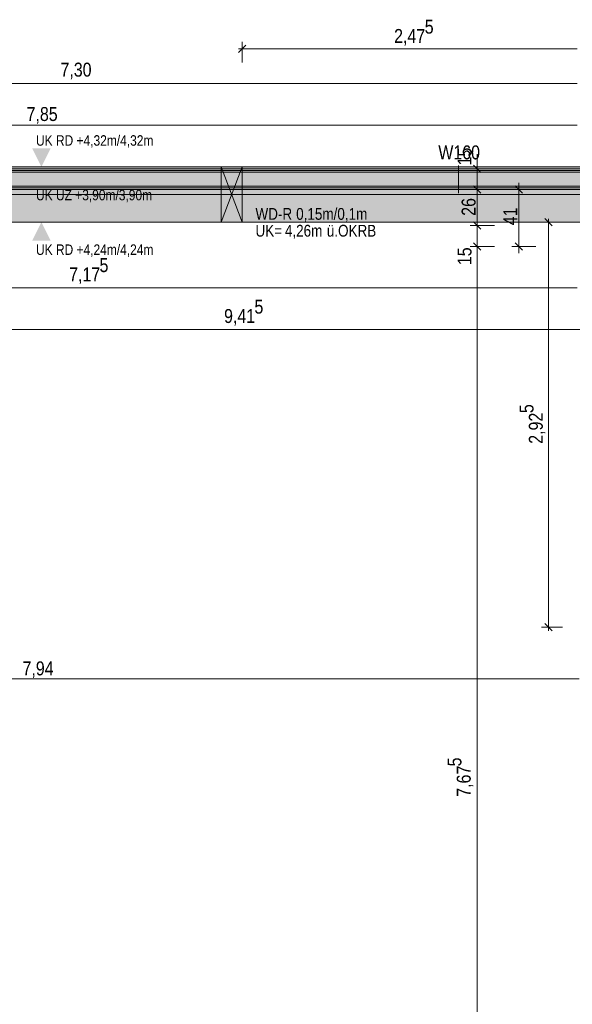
# Model space of a CAD drawing. Extents: x -620 to 300, y 62 to 1162.
# Tile 75 of 93: x -377 to -297, y 658 to 800. Entities that reach past the tile are written whole.
import ezdxf
from ezdxf.lldxf.tags import DXFTag

# ---------------------------------------------------------------- set-up
doc = ezdxf.new("R2010")
doc.units = 0
doc.layers.get('0').update_dxf_attribs({"lineweight": 13})
for name, color, linetype, lineweight, true_color in [('00 -Bauelemente -Dämmung innen', 7, 'Continuous', 9, 0xff7fe6), ('00 -Bauelemente -Gipskarton', 7, 'Continuous', 9, 0xff7fe6), ('00_Beschriftung UZ', 3, 'Continuous', 35, 0x00ff00), ('30 -34 Innenwände- 11 Durchbruch', 4, 'Continuous', 9, 0x00ffff), ('30 -34 Innenwände- 2 nichttragend', 7, 'Continuous', 18, 0xff7fe6), ('30 -35 Decken- 1 Konstruktion-Träger- Stahlbeton', 7, 'Continuous', 13, 0x33aa00), ('70 -76 Bemaßung- 2 Allgemein', 9, 'Continuous', 5, 0x808080), ('iwb_Schraffur_Unterzug', 7, 'Continuous', 5, 0xffffcc)]:
    doc.layers.add(name, color=color, linetype=linetype, lineweight=lineweight, true_color=true_color)
doc.layers.add('70 -71 Achsen- 1 Gebäudeachsen', color=7, linetype='STRICHPUNKT2-A06G94JT8I', lineweight=18)
doc.layers.add('70 -75 Raumstempel- 3 Wandstempel', color=7, linetype='Continuous', lineweight=50)
doc.styles.get("Standard").update_dxf_attribs({"font": 'ARIALN.TTF'})
tags = doc.linetypes.add('fein_strichliert-A06G94JU8I', pattern=[4, 1, -2, 1]).pattern_tags.tags
tags[8:9] = [DXFTag(74, 4), DXFTag(75, 0), DXFTag(340, '0'), DXFTag(46, 0.0), DXFTag(50, 0.0), DXFTag(44, 0.0), DXFTag(45, 0.0)]
tags[6:7] = [DXFTag(74, 4), DXFTag(75, 0), DXFTag(340, '0'), DXFTag(46, 0.0), DXFTag(50, 0.0), DXFTag(44, 0.0), DXFTag(45, 0.0)]
tags[4:5] = [DXFTag(74, 4), DXFTag(75, 0), DXFTag(340, '0'), DXFTag(46, 0.0), DXFTag(50, 0.0), DXFTag(44, 0.0), DXFTag(45, 0.0)]
tags = doc.linetypes.add('STRICHPUNKT2-A06G94JT8I', pattern=[12.7, 6.35, -3.175, 0, -3.175]).pattern_tags.tags
tags[10:11] = [DXFTag(74, 4), DXFTag(75, 0), DXFTag(340, '0'), DXFTag(46, 0.0), DXFTag(50, 0.0), DXFTag(44, 0.0), DXFTag(45, 0.0)]
tags[8:9] = [DXFTag(74, 4), DXFTag(75, 0), DXFTag(340, '0'), DXFTag(46, 0.0), DXFTag(50, 0.0), DXFTag(44, 0.0), DXFTag(45, 0.0)]
tags[6:7] = [DXFTag(74, 4), DXFTag(75, 0), DXFTag(340, '0'), DXFTag(46, 0.0), DXFTag(50, 0.0), DXFTag(44, 0.0), DXFTag(45, 0.0)]
tags[4:5] = [DXFTag(74, 4), DXFTag(75, 0), DXFTag(340, '0'), DXFTag(46, 0.0), DXFTag(50, 0.0), DXFTag(44, 0.0), DXFTag(45, 0.0)]

# ---------------------------------------------------------------- blocks, each defined once
blk = doc.blocks.new('Referenz-A06G94JV8I')
at = {"layer": '00 -Bauelemente -Dämmung innen', "color": 0, "linetype": 'Continuous', "lineweight": -2, "ltscale": 0.13}
for p, q in [((-295.18, 777.81), (-438.68, 777.81)), ((-295.18, 775.81), (-439.18, 775.81))]:
    blk.add_line(p, q, dxfattribs=at)
at = {"layer": '00 -Bauelemente -Gipskarton', "color": 0, "linetype": 'Continuous', "lineweight": -2, "ltscale": 0.13}
for p, q in [((-295.18, 778.31), (-438.68, 778.31)), ((-295.18, 778.06), (-438.68, 778.06)), ((-295.18, 777.81), (-438.68, 777.81)), ((-295.18, 775.81), (-439.18, 775.81)), ((-295.18, 775.56), (-438.93, 775.56)), ((-295.18, 775.31), (-438.68, 775.31))]:
    blk.add_line(p, q, dxfattribs=at)
at = {"layer": '00_Beschriftung UZ', "color": 0, "linetype": 'Continuous', "lineweight": -2, "ltscale": 0.13}
for points in [[(-375.01, 781.28), (-373.68, 778.61), (-372.34, 781.28)], [(-375.01, 775.94), (-373.68, 778.61), (-372.34, 775.94)], [(-375.01, 773.28), (-373.68, 770.61), (-372.34, 773.28)], [(-375.01, 767.94), (-373.68, 770.61), (-372.34, 767.94)]]:
    blk.add_solid(points, dxfattribs=at)
at = {"layer": '30 -34 Innenwände- 11 Durchbruch', "color": 0, "linetype": 'Continuous', "lineweight": -2, "ltscale": 0.13}
for p, q in [((-347.68, 778.62), (-344.68, 778.62)), ((-344.68, 778.62), (-347.68, 770.62)), ((-344.68, 770.62), (-347.68, 778.62)), ((-347.68, 770.62), (-347.68, 778.62)), ((-347.68, 778.62), (-344.68, 770.62)), ((-344.68, 778.62), (-347.68, 770.62)), ((-344.68, 770.62), (-344.68, 778.62)), ((-347.68, 770.62), (-344.68, 770.62))]:
    blk.add_line(p, q, dxfattribs=at)
at = {"layer": '30 -34 Innenwände- 11 Durchbruch', "color": 0, "lineweight": -2}
for points in [[(-347.68, 770.62), (-347.68, 778.62), (-346.18, 774.62)], [(-344.68, 770.62), (-346.18, 774.62), (-344.68, 778.62)]]:
    blk.add_solid(points, dxfattribs=at)
at = {"layer": '30 -34 Innenwände- 2 nichttragend', "color": 0, "linetype": 'Continuous', "lineweight": -2, "ltscale": 0.13}
for p, q in [((-295.18, 778.31), (-438.68, 778.31)), ((-295.18, 775.31), (-438.68, 775.31))]:
    blk.add_line(p, q, dxfattribs=at)
at = {"layer": '30 -35 Decken- 1 Konstruktion-Träger- Stahlbeton', "color": 0, "linetype": 'fein_strichliert-A06G94JU8I', "lineweight": -2, "ltscale": 0.13}
for p, q in [((75.16, 778.61), (-539.61, 778.61)), ((75.16, 770.61), (-539.61, 770.61))]:
    blk.add_line(p, q, dxfattribs=at)
at = {"layer": '70 -71 Achsen- 1 Gebäudeachsen', "color": 0, "linetype": 'STRICHPUNKT2-A06G94JT8I', "lineweight": -2, "ltscale": 0.13}
blk.add_line((-539.61, 774.61), (75.16, 774.61), dxfattribs=at)
at = {"layer": '70 -75 Raumstempel- 3 Wandstempel', "color": 0, "linetype": 'Continuous', "lineweight": -2, "ltscale": 0.13}
blk.add_line((-313.36, 778.81), (-313.36, 774.81), dxfattribs=at)
at = {"layer": '70 -76 Bemaßung- 2 Allgemein', "color": 0, "linetype": 'Continuous', "lineweight": -2, "ltscale": 0.13}
for p, q in [((-344.68, 793.65), (-344.68, 796.65)), ((-345.21, 795.12), (-344.15, 796.19)), ((-345.18, 795.65), (-343.62, 795.65)), ((-296.24, 795.65), (-343.62, 795.65)), ((-296.24, 790.61), (-440.12, 790.61)), ((-296.24, 784.61), (-451.12, 784.61)), ((-310.68, 779.37), (-310.68, 780.43)), ((-310.68, 777.31), (-310.68, 779.37)), ((-308.18, 778.31), (-311.68, 778.31)), ((-310.15, 777.78), (-311.21, 778.84)), ((-310.68, 775.31), (-310.68, 778.31)), ((-308.18, 775.31), (-311.68, 775.31)), ((-308.18, 775.31), (-311.68, 775.31)), ((-311.21, 775.84), (-310.15, 774.78)), ((-311.21, 775.84), (-310.15, 774.78)), ((-310.68, 776.31), (-310.68, 774.25)), ((-310.68, 776.31), (-310.68, 774.25)), ((-302.18, 775.31), (-305.68, 775.31)), ((-305.21, 775.84), (-304.15, 774.78)), ((-304.68, 776.31), (-304.68, 774.25)), ((-310.68, 771.17), (-310.68, 774.25)), ((-310.68, 774.25), (-310.68, 773.19)), ((-304.68, 768.17), (-304.68, 774.25)), ((-310.68, 771.17), (-310.68, 772.23)), ((-310.68, 769.11), (-310.68, 771.17)), ((-310.68, 769.11), (-310.68, 771.17)), ((-300.89, 771.14), (-299.83, 770.08)), ((-300.36, 771.11), (-300.36, 769.55)), ((-308.18, 770.11), (-311.68, 770.11)), ((-308.18, 770.11), (-311.68, 770.11)), ((-310.15, 769.58), (-311.21, 770.64)), ((-310.15, 769.58), (-311.21, 770.64)), ((-310.68, 767.11), (-310.68, 770.11)), ((-298.36, 770.61), (-301.36, 770.61)), ((-300.36, 713.17), (-300.36, 769.55)), ((-310.68, 768.11), (-310.68, 766.05)), ((-310.68, 768.11), (-310.68, 766.05)), ((-304.68, 766.11), (-304.68, 768.17)), ((-308.18, 767.11), (-311.68, 767.11)), ((-308.18, 767.11), (-311.68, 767.11)), ((-311.21, 767.64), (-310.15, 766.58)), ((-311.21, 767.64), (-310.15, 766.58)), ((-302.18, 767.11), (-305.68, 767.11)), ((-304.15, 766.58), (-305.21, 767.64)), ((-310.68, 614.67), (-310.68, 766.05)), ((-310.68, 766.05), (-310.68, 764.99)), ((-296.24, 761.11), (-437.62, 761.11)), ((-251.44, 755.11), (-437.62, 755.11)), ((-299.83, 711.58), (-300.89, 712.64)), ((-300.36, 711.61), (-300.36, 713.17)), ((-298.36, 712.11), (-301.36, 712.11)), ((-295.94, 704.65), (-452.62, 704.65))]:
    blk.add_line(p, q, dxfattribs=at)
at = {"layer": '00_Beschriftung UZ', "color": 0, "linetype": 'ByBlock', "lineweight": -2, "ltscale": 0.13, "char_height": 1.5103, "attachment_point": 1}
for s, insert in [('{\\fArial Narrow;UK RD +4,32m/4,32m}', (-374.46, 783.16)), ('{\\fArial Narrow;UK UZ +3,90m/3,90m}', (-374.46, 775.28)), ('{\\fArial Narrow;UK RD +4,24m/4,24m}', (-374.46, 767.39))]:
    blk.add_mtext(s, dxfattribs=dict(at, insert=insert))
at = {"layer": '30 -34 Innenwände- 11 Durchbruch', "color": 0, "linetype": 'Continuous', "lineweight": -2, "ltscale": 0.13, "char_height": 1.7, "attachment_point": 1}
for s, insert in [('{\\fArial Narrow;WD-R}', (-342.73, 772.65)), ('{\\fArial Narrow;0,15m/0,1m}', (-336.85, 772.65)), ('{\\fArial Narrow;UK=}', (-342.73, 770.22)), ('{\\fArial Narrow;4,26m}', (-338.48, 770.22)), ('{\\fArial Narrow;ü.OKRB}', (-332.42, 770.22))]:
    blk.add_mtext(s, dxfattribs=dict(at, insert=insert))
at = {"layer": '70 -75 Raumstempel- 3 Wandstempel', "color": 0, "linetype": 'Continuous', "lineweight": -2, "ltscale": 0.13, "insert": (-316.3, 781.69), "char_height": 2.0138, "attachment_point": 1}
blk.add_mtext('{\\fArial Narrow;W160}', dxfattribs=at)
at = {"layer": '70 -76 Bemaßung- 2 Allgemein', "color": 0, "linetype": 'Continuous', "lineweight": -2, "ltscale": 0.13, "char_height": 2.0138, "attachment_point": 1}
for s, insert in [('{\\fArial Narrow;5}', (-318.26, 799.85)), ('{\\fArial Narrow;2,47}', (-322.69, 798.5)), ('{\\fArial Narrow;7,30}', (-370.92, 793.64)), ('{\\fArial Narrow;7,85}', (-375.82, 787.23)), ('{\\fArial Narrow;5}', (-365.28, 765.41)), ('{\\fArial Narrow;7,17}', (-369.67, 764.06)), ('{\\fArial Narrow;5}', (-342.88, 759.41)), ('{\\fArial Narrow;9,41}', (-347.27, 758.06)), ('{\\fArial Narrow;7,94}', (-376.41, 707.17))]:
    blk.add_mtext(s, dxfattribs=dict(at, insert=insert))
at = {"layer": '70 -76 Bemaßung- 2 Allgemein', "color": 0, "linetype": 'Continuous', "lineweight": -2, "ltscale": 0.13, "char_height": 2.0138, "attachment_point": 1, "rotation": 90}
for s, insert in [('{\\fArial Narrow;15}', (-313.52, 778.8)), ('{\\fArial Narrow;26}', (-312.93, 771.52)), ('{\\fArial Narrow;41}', (-306.9, 770.16)), ('{\\fArial Narrow;15}', (-313.52, 764.4)), ('{\\fArial Narrow;5}', (-304.55, 743.03)), ('{\\fArial Narrow;2,92}', (-303.21, 738.6)), ('{\\fArial Narrow;5}', (-314.97, 692.01)), ('{\\fArial Narrow;7,67}', (-313.63, 687.62))]:
    blk.add_mtext(s, dxfattribs=dict(at, insert=insert))
blk = doc.blocks.new('Referenz-A06G94JX8I')
at = {"layer": 'iwb_Schraffur_Unterzug', "linetype": 'Continuous', "ltscale": 0.13}
for points in [[(-539.61, 778.61), (75.16, 778.61), (75.16, 777.53)], [(-539.61, 778.61), (75.16, 777.53), (-539.61, 776.82)], [(-539.61, 776.82), (75.16, 777.53), (75.16, 771.7)], [(-539.61, 776.82), (75.16, 771.7), (-539.61, 772.41)], [(-539.61, 772.41), (75.16, 771.7), (75.16, 770.61)], [(-539.61, 772.41), (75.16, 770.61), (-539.61, 770.61)]]:
    blk.add_solid(points, dxfattribs=at)

msp = doc.modelspace()

# ---------------------------------------------------------------- block references
at = {"color": 8, "lineweight": 13, "ltscale": 0.13, "true_color": 0x808080}
msp.add_blockref('Referenz-A06G94JV8I', (0, 0), dxfattribs=at)
at = {"color": 8, "lineweight": 25, "ltscale": 0.25, "true_color": 0x808080}
msp.add_blockref('Referenz-A06G94JX8I', (0, 0), dxfattribs=at)

doc.saveas('drawing.dxf')
